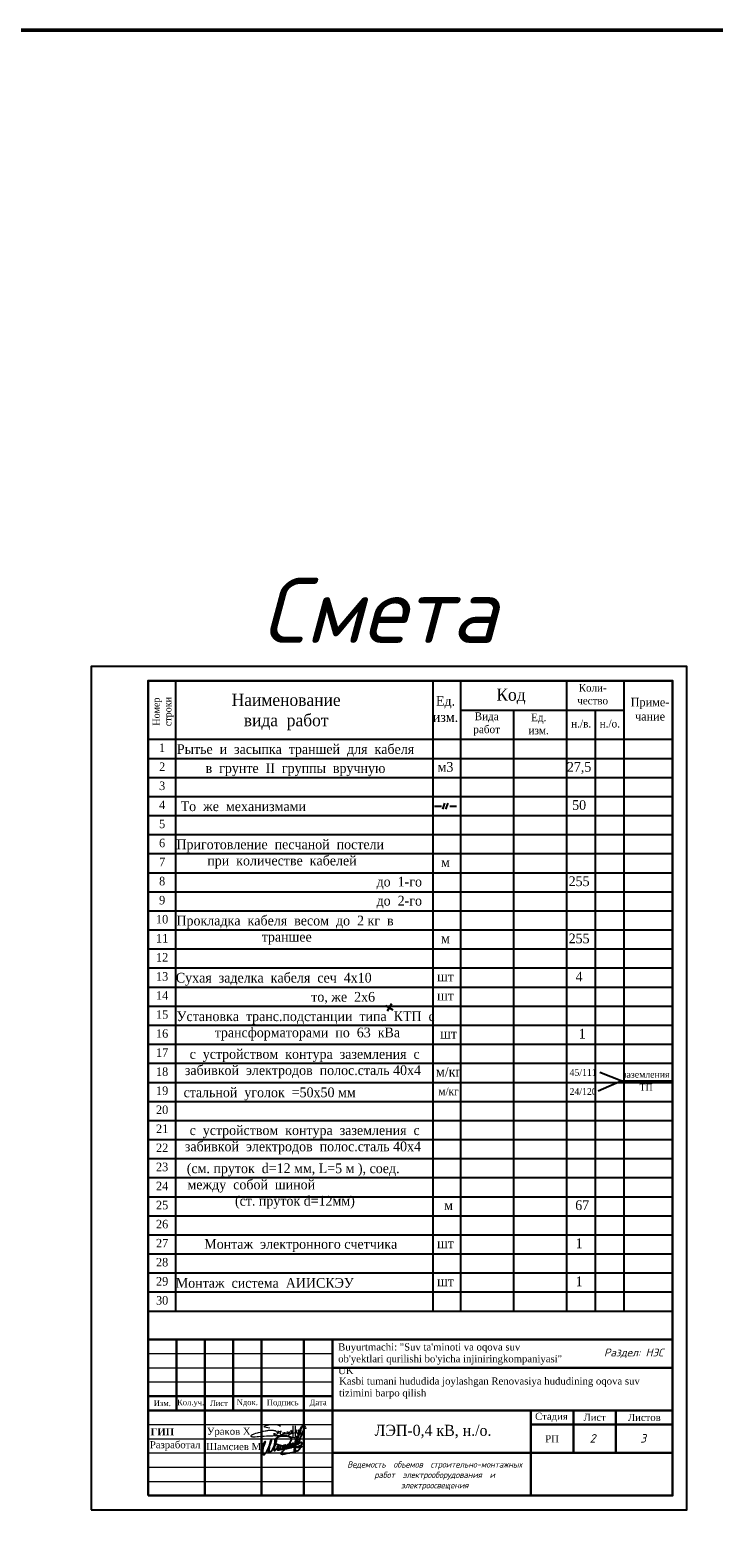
# Model space of a CAD drawing. Header units: metres. Extents: x 703615 to 712205, y 4306166 to 4311183.
# Tile 118 of 256: x 711595 to 711836, y 4306625 to 4307156. Entities that reach past the tile are written whole.
import ezdxf

# ---------------------------------------------------------------- set-up
doc = ezdxf.new("R2010")
doc.units = ezdxf.units.M
doc.header["$LTSCALE"] = 0.5
for name, color, linetype in [('(001) Сетка', 92, 'Continuous'), ('RAMA', 47, 'Continuous'), ('Таблицы', 7, 'Continuous'), ('Титульный лист', 7, 'Continuous')]:
    doc.layers.add(name, color=color, linetype=linetype)
for name, color, linetype, lineweight in [('Графа', 7, 'Continuous', 30), ('Графа 20', 7, 'Continuous', 20), ('ПЛАН', 250, 'Continuous', 30), ('Слой размерная', 7, 'Continuous', 13), ('Формат', 7, 'Continuous', 25)]:
    doc.layers.add(name, color=color, linetype=linetype, lineweight=lineweight)
doc.styles.add('2MM', font='spds.shx', dxfattribs={"width": 0.95})
doc.styles.add('Arial UPS', font='times.ttf', dxfattribs={"height": 2.5})
doc.styles.add('ISO', font='isocpeui.ttf')
doc.styles.add('ISOCPEUR текстовый', font='isocpeur.ttf', dxfattribs={"width": 0.8, "oblique": 15})
doc.styles.get("Standard").update_dxf_attribs({"font": 'times.ttf'})
doc.styles.add('Style-RUSSIAN_1251 I 0.32289', font='isocpeui.ttf')
doc.styles.add('Times new roman', font='timesbd.ttf', dxfattribs={"height": 3})
doc.styles.add('X_ISO', font='isocpeui.ttf')

# ---------------------------------------------------------------- blocks, each defined once
blk = doc.blocks.new('Setka')
at = {"layer": '(001) Сетка'}
for p, q in [((-1.5, 0), (1.5, 0)), ((0, 1.5), (0, -1.5))]:
    blk.add_line(p, q, dxfattribs=at)
blk = doc.blocks.new('A$C194E077B')
at = {"color": 5, "lineweight": 20}
for points in [[(42, -99), (83, -76), (96, -68), (110, -53), (122, -42), (131, -27), (137, -5), (137, 22), (125, 42), (110, 57), (100, 67), (80, 78), (58, 91), (13, 103), (-19, 112), (-87, 112), (-127, 112), (-231, 105), (-249, 100), (-271, 100), (-317, 88), (-348, 80), (-409, 70), (-436, 66), (-497, 49), (-543, 37), (-617, 24), (-665, 5), (-728, -12), (-787, -37), (-841, -58), (-859, -64), (-880, -77), (-894, -91), (-904, -101), (-904, -112), (-894, -123), (-871, -130), (-840, -134), (-808, -134), (-760, -134), (-737, -134), (-654, -127), (-612, -124), (-491, -116), (-389, -109), (-287, -102), (-158, -97), (-39, -97), (85, -89), (174, -89), (222, -82), (269, -75), (318, -67), (369, -63), (369, -63)], [(-162, 200), (-240, 221), (-364, 241), (-364, 276), (-310, 307), (-248, 324), (-145, 351), (-37, 351), (76, 351), (195, 319), (266, 278)], [(0, 0), (0, -92)], [(41, 2), (41, -98)], [(203, -24), (196, 1), (191, 21), (185, 44), (185, 65), (176, 81), (169, 93), (189, 73), (200, 70), (220, 70), (242, 70), (259, 75), (272, 78), (279, 90), (279, 70), (274, 51), (262, 26), (252, 0), (252, -16), (261, -33), (282, -45), (303, -50), (329, -43), (347, -33), (361, -19), (368, -6), (371, 33), (368, -6), (372, -22), (382, -27), (392, -33), (406, -29), (418, -26), (433, -12), (438, -3), (438, 39), (438, -3), (453, -18), (464, -25), (477, -25), (504, -20), (521, -3), (528, 9), (524, 23), (522, 41), (522, 48), (526, 55), (535, 63), (549, 63), (569, 49), (579, 25), (585, 1), (580, -18), (565, -26), (549, -26), (531, -8), (528, 9)], [(835, 300), (835, -171), (799, -177), (729, -165), (620, -121), (593, -75), (602, -42), (665, -20), (730, 7), (798, 17), (885, 36), (885, 36), (905, 45)], [(593, 2), (615, 20), (621, 30), (635, 45), (637, 70), (635, 45), (635, 19), (646, 1), (664, -10), (680, -10), (701, 0), (705, 13), (705, 35), (699, 66), (686, 94), (680, 122)], [(682, 123), (691, 107), (705, 87), (717, 87)], [(748, 299), (746, -138)], [(898, 116), (898, 60), (906, 31), (917, -11)], [(910, 55), (903, 116)], [(952, -13), (967, 14), (978, 53), (978, 112), (973, 131)], [(962, 114), (967, 97), (978, 53), (987, 20), (1013, 5), (1032, 10), (1061, 39), (1076, 96), (1076, 123), (1074, 180)], [(1064, 182), (1056, 151), (1045, 113), (1045, 80), (1055, 46), (1070, 20), (1088, 9), (1109, 9), (1132, 31), (1138, 57), (1138, 93)]]:
    blk.add_lwpolyline(points, dxfattribs=at)
for centre, radius, start, end in [((681, 122), 1.13, 41.39997, 190.58974), ((901, 116), 2.8, 15.30984, 164.56011), ((899, 54), 10.7, 301.20706, 10.14963), ((979, 116), 16.6, 111.912, 188.61507), ((1068, 178), 5.72, 18.18012, 138.99147), ((935, -4), 19.1, 202.86254, 330.92742)]:
    blk.add_arc(centre, radius, start, end, dxfattribs=at)
blk = doc.blocks.new('подпись')
at = {"color": 5, "lineweight": 25, "ltscale": 100}
for points in [[(0, 0), (-197, 126), (-197, 309), (-123, 591), (567, 1632), (953, 2109), (1273, 2414), (1527, 2589), (1215, 1792), (928, 1029), (653, 301), (452, -351), (337, -1266), (279, -1948), (312, -2490), (402, -2825), (550, -3092), (838, -3149), (1109, -3069), (1379, -2844), (1823, -2349), (2373, -1422), (2702, -820), (3274, 231), (3712, 1254), (3950, 2044), (4122, 2646), (4211, 2957), (4211, 3165), (4040, 3165), (3851, 2974), (3638, 2341), (3506, 1674), (3350, 976), (3274, 231), (3120, -1415), (3120, -1857), (3317, -2036), (3605, -2048), (3851, -1891), (4171, -1590), (4828, -736), (5198, -126), (5526, 553), (5978, 1354), (6150, 1952), (6273, 2417), (6429, 2974), (6479, 3340), (6421, 3531), (6214, 3468), (6044, 3207), (5855, 2707), (5740, 2219), (5543, 1396), (5452, 721), (5411, -824), (5461, -1293), (5617, -1293), (5822, -1224), (5929, -1113), (6273, -759), (6627, -458), (6988, -4), (7045, 320), (6939, 431), (6799, 332), (6709, 53), (6700, -324), (6717, -835), (6955, -991), (7218, -1090), (7530, -1056), (7694, -915), (7834, -793), (8039, -515), (8113, -294), (8146, 53), (8129, 576), (7965, 831), (7710, 907), (7407, 862), (7218, 698), (7054, 351), (7012, -4), (7054, -324), (7210, -671), (7456, -747), (7694, -660), (7883, -515), (8055, -370), (8146, -202), (8211, -4), (8129, 65), (7973, -160), (7990, -469), (8055, -770), (8417, -824), (8712, -759), (8967, -637), (9230, -458), (9509, -225), (9780, -15), (9977, 286), (10034, 629), (9977, 831), (9706, 907), (9468, 785), (9279, 553), (9098, 198), (9041, -149), (9090, -435), (9369, -602), (9706, -648), (9911, -480), (10174, -225), (10420, 42), (10510, 297), (10584, 698), (10568, 919), (10420, 1029), (10207, 976), (10010, 698), (9886, 419), (9854, 19), (9886, -271), (10108, -435), (10412, -458), (10855, -458), (11085, -347), (11274, -149), (11545, 88), (11791, 343), (11865, 530), (11800, 896), (11520, 1098), (11241, 1098), (11052, 907), (10962, 553), (11020, 187), (11274, -191), (11611, -271), (12013, -206), (12284, -46), (12596, 210), (12842, 507), (13056, 896), (13064, 1239), (12933, 1437), (12686, 1510), (12407, 1510), (12169, 1251), (12046, 946), (12071, 358), (12292, 92), (12686, -76), (13105, -8), (13524, 259), (13779, 480), (13959, 751), (13992, 1163), (14008, 1575), (13828, 1742), (13549, 1720), (13302, 1476), (13261, 1174), (13327, 717), (13639, 595), (14017, 648), (14362, 782), (14731, 961), (15125, 1228), (15511, 1540), (15955, 2143), (16685, 3313), (17038, 4339), (17548, 5552), (17580, 6032), (17392, 6143), (17194, 6143), (16833, 5990), (16193, 5479), (15462, 4778), (15068, 4042), (14772, 3424), (14616, 2547), (14575, 1575), (14534, -259), (14624, -1304), (14608, -1571), (14509, -1796), (14378, -1750), (14378, -1449), (14821, 583), (15035, 1498), (15240, 2360), (16053, 5014), (16858, 7447), (17203, 8388), (17548, 9017), (17942, 9475), (18172, 9647), (18574, 9475), (18829, 9334), (19058, 8846), (19149, 8160)], [(14813, -2173), (13228, -2295), (12276, -2455), (10970, -2715), (9780, -2959), (9016, -3058), (8614, -2879), (8515, -2555), (8819, -2032), (9180, -1590), (9599, -1129), (10954, 61), (11537, 782), (12276, 1910), (12785, 2795), (12982, 3378), (13007, 3779), (12842, 4164), (12440, 4484), (11980, 4724), (11052, 4945), (9525, 5029), (7850, 4785), (6725, 4362), (5978, 3759), (5699, 3115), (5715, 2555), (5855, 2131), (6339, 1670), (6963, 1285), (8031, 946), (9985, 480), (11405, 252), (12851, 210), (14312, 153), (14780, 175)], [(14756, 172), (16102, 122), (16866, 194), (17342, 294), (17531, 404), (17416, 522), (16973, 572), (16603, 553), (16119, 435), (15404, 153), (14945, -65), (14608, -267), (14370, -477), (14238, -785), (14206, -1216), (14353, -1502), (14977, -1605), (15593, -1453), (16004, -1266), (16423, -927), (16726, -557), (16907, -175), (17104, 362), (17285, 824), (17531, 1521), (17638, 2009), (17498, 2238), (17104, 2219), (16464, 1842), (15823, 1502), (15437, 1373), (15347, 1350), (15306, 1350)]]:
    blk.add_lwpolyline(points, dxfattribs=at)

msp = doc.modelspace()

# ---------------------------------------------------------------- linework, layer by layer
at = {"lineweight": 25}
for p, q in [((711646.3, 4306927.04, 321.54), (711646.3, 4306705.04, 321.54)), ((711737.06, 4306927.04, 321.54), (711737.06, 4306705.04, 321.54)), ((711746.77, 4306927.04, 321.54), (711746.77, 4306705.04, 321.54)), ((711784.18, 4306927.04, 321.54), (711784.18, 4306705.04, 321.54)), ((711784.18, 4306927.04, 321.54), (711821.6, 4306927.04, 321.54)), ((711804.41, 4306927.04, 321.54), (711804.41, 4306705.04, 321.54)), ((711746.77, 4306916.74, 321.54), (711804.41, 4306916.74, 321.54)), ((711765.47, 4306916.74, 321.54), (711765.47, 4306705.04, 321.54)), ((711784.18, 4306916.74, 321.54), (711804.41, 4306916.74, 321.54)), ((711794.3, 4306916.74, 321.54), (711794.3, 4306705.04, 321.54)), ((711636.6, 4306906.44, 321.54), (711821.6, 4306906.44, 321.54)), ((711636.6, 4306899.72, 321.54), (711821.6, 4306899.72, 321.54)), ((711636.6, 4306896.44, 321.54), (711636.6, 4306889.72, 321.54)), ((711636.6, 4306893.01, 321.54), (711821.6, 4306893.01, 321.54)), ((711636.6, 4306886.3, 321.54), (711821.6, 4306886.3, 321.54)), ((711636.6, 4306879.58, 321.54), (711821.6, 4306879.58, 321.54)), ((711737.67, 4306882.94, 321.54), (711740.05, 4306882.94, 321.54)), ((711741.18, 4306883.92, 321.54), (711740.39, 4306881.81, 321.54)), ((711742.31, 4306883.92, 321.54), (711741.52, 4306881.81, 321.54)), ((711743.03, 4306882.94, 321.54), (711745.41, 4306882.94, 321.54)), ((711636.6, 4306872.87, 321.54), (711821.6, 4306872.87, 321.54)), ((711636.6, 4306866.16, 321.54), (711821.6, 4306866.16, 321.54)), ((711636.6, 4306859.45, 321.54), (711821.6, 4306859.45, 321.54)), ((711636.6, 4306852.73, 321.54), (711821.6, 4306852.73, 321.54)), ((711636.6, 4306846.02, 321.54), (711821.6, 4306846.02, 321.54)), ((711636.6, 4306839.31, 321.54), (711821.6, 4306839.31, 321.54)), ((711636.6, 4306832.59, 321.54), (711821.6, 4306832.59, 321.54)), ((711636.6, 4306825.88, 321.54), (711821.6, 4306825.88, 321.54)), ((711636.6, 4306819.17, 321.54), (711821.6, 4306819.17, 321.54)), ((711636.6, 4306812.45, 321.54), (711821.6, 4306812.45, 321.54)), ((711636.6, 4306805.74, 321.54), (711821.6, 4306805.74, 321.54)), ((711636.6, 4306799.03, 321.54), (711821.6, 4306799.03, 321.54)), ((711636.6, 4306792.32, 321.54), (711821.6, 4306792.32, 321.54)), ((711795.87, 4306789.21, 321.54), (711803.66, 4306786.15, 321.54)), ((711636.6, 4306785.6, 321.54), (711821.6, 4306785.6, 321.54)), ((711803.66, 4306786.15, 321.54), (711795.39, 4306782.44, 321.54)), ((711803.66, 4306786.15, 321.54), (711821.25, 4306786.15, 321.54)), ((711636.6, 4306778.89, 321.54), (711821.6, 4306778.89, 321.54)), ((711636.6, 4306772.18, 321.54), (711821.6, 4306772.18, 321.54)), ((711636.6, 4306765.46, 321.54), (711821.6, 4306765.46, 321.54)), ((711636.6, 4306758.75, 321.54), (711821.6, 4306758.75, 321.54)), ((711636.6, 4306752.04, 321.54), (711821.6, 4306752.04, 321.54)), ((711636.6, 4306745.32, 321.54), (711821.6, 4306745.32, 321.54)), ((711636.6, 4306738.61, 321.54), (711821.6, 4306738.61, 321.54)), ((711636.6, 4306731.9, 321.54), (711821.6, 4306731.9, 321.54)), ((711636.6, 4306725.19, 321.54), (711821.6, 4306725.19, 321.54)), ((711636.6, 4306718.47, 321.54), (711821.6, 4306718.47, 321.54)), ((711636.6, 4306711.76, 321.54), (711821.6, 4306711.76, 321.54)), ((711636.6, 4306705.04, 321.54), (711821.6, 4306705.04, 321.54))]:
    msp.add_line(p, q, dxfattribs=at)
at = {"color": 0, "linetype": 'ByBlock', "lineweight": 50}
msp.add_lwpolyline([(703614.91, 4307156.26), (712204.71, 4307156.26), (712204.71, 4306165.84), (703614.91, 4306165.84)], close=True, dxfattribs=at)
at = {"linetype": 'Continuous', "lineweight": 25, "ltscale": 100, "elevation": 321.54}
msp.add_lwpolyline([(711616.6, 4306635.04), (711826.6, 4306635.04), (711826.6, 4306932.04), (711616.6, 4306932.04), (711616.6, 4306635.04)], dxfattribs=at)
at = {"linetype": 'Continuous', "lineweight": 30, "ltscale": 100, "elevation": 321.54}
msp.add_lwpolyline([(711636.6, 4306640.04), (711821.6, 4306640.04), (711821.6, 4306927.04), (711636.6, 4306927.04), (711636.6, 4306640.04)], dxfattribs=at)
at = {"layer": 'Графа'}
for p, q in [((711636.6, 4306695.04, 321.54), (711821.6, 4306695.04, 321.54)), ((711636.6, 4306695.04, 321.54), (711636.6, 4306640.04, 321.54)), ((711646.6, 4306695.04, 321.54), (711646.6, 4306670.04, 321.54)), ((711656.6, 4306695.04, 321.54), (711656.6, 4306640.04, 321.54)), ((711666.6, 4306695.04, 321.54), (711666.6, 4306670.04, 321.54)), ((711676.6, 4306695.04, 321.54), (711676.6, 4306640.04, 321.54)), ((711691.6, 4306695.04, 321.54), (711691.6, 4306640.04, 321.54)), ((711701.6, 4306695.04, 321.54), (711701.6, 4306640.04, 321.54)), ((711821.6, 4306695.04, 321.54), (711821.6, 4306640.04, 321.54)), ((711701.6, 4306685.04, 321.54), (711821.6, 4306685.04, 321.54)), ((711636.6, 4306675.04, 321.54), (711701.6, 4306675.04, 321.54)), ((711636.6, 4306670.04, 321.54), (711821.6, 4306670.04, 321.54)), ((711771.6, 4306670.04, 321.54), (711771.6, 4306640.04, 321.54)), ((711786.6, 4306670.04, 321.54), (711786.6, 4306655.04, 321.54)), ((711801.6, 4306670.04, 321.54), (711801.6, 4306655.04, 321.54)), ((711771.6, 4306665.04, 321.54), (711821.6, 4306665.04, 321.54)), ((711701.6, 4306655.04, 321.54), (711821.6, 4306655.04, 321.54)), ((711636.6, 4306640.04, 321.54), (711821.6, 4306640.04, 321.54))]:
    msp.add_line(p, q, dxfattribs=at)
at = {"layer": 'Графа 20'}
for p, q in [((711636.6, 4306690.04, 321.54), (711701.6, 4306690.04, 321.54)), ((711636.6, 4306685.04, 321.54), (711701.6, 4306685.04, 321.54)), ((711636.6, 4306680.04, 321.54), (711701.6, 4306680.04, 321.54)), ((711636.6, 4306665.04, 321.54), (711701.6, 4306665.04, 321.54)), ((711636.6, 4306660.04, 321.54), (711701.6, 4306660.04, 321.54)), ((711636.6, 4306655.04, 321.54), (711701.6, 4306655.04, 321.54)), ((711636.6, 4306650.04, 321.54), (711701.6, 4306650.04, 321.54)), ((711636.6, 4306645.04, 321.54), (711701.6, 4306645.04, 321.54))]:
    msp.add_line(p, q, dxfattribs=at)

# ---------------------------------------------------------------- block references
at = {"layer": '(001) Сетка', "rotation": 330.1396882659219}
msp.add_blockref('Setka', (711721.68, 4306811.94, 321.54), dxfattribs=at)
at = {"color": 7, "lineweight": 30, "xscale": 0.008941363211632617, "yscale": 0.008941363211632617, "zscale": 0.008941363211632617}
msp.add_blockref('A$C194E077B', (711680.98, 4306661.97, 321.54), dxfattribs=at)
at = {"color": 0, "linetype": 'ByBlock', "lineweight": 25, "xscale": 0.0008018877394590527, "yscale": 0.0008018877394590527, "zscale": 0.0008018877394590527}
msp.add_blockref('подпись', (711676.74, 4306656.97, 321.54), dxfattribs=at)

# ---------------------------------------------------------------- texts
at = {"linetype": 'ByBlock', "lineweight": 50, "style": 'Style-RUSSIAN_1251 I 0.32289'}
for s, p in [('2', (711792.34, 4306658.68, 321.54)), ('3', (711810.13, 4306658.68, 321.54)), ('3', (711810.13, 4306658.68, 321.54))]:
    msp.add_text(s, height=3, dxfattribs=at).set_placement(p)
at = {"layer": 'RAMA', "attachment_point": 2}
for s, insert, char_height, width, style in [('{\\C0;Смета}', (711718.13, 4306963.36, 321.54), 22.95, 706.2764, 'ISO'), ('{\\fTimes New Roman|b0|i0|c204|p18;\\H0.88x;\\C0;Наименование  \\Pвида  работ}', (711685.31, 4306922.48, 321.54), 4.875, 100.5784, '2MM'), ('{\\fTimes New Roman|b0|i0|c204|p18;\\H0.88x;\\C0;Ед.  \\Pизм.}', (711741.5, 4306921.72, 321.54), 3.9, 80.4627, '2MM'), ('{\\fTimes New Roman|b0|i0|c204|p18;\\H0.88x;\\C0;Код}', (711764.59, 4306924.32, 321.54), 4.875, 100.5784, '2MM'), ('{\\fTimes New Roman|b0|i0|c204|p18;\\C0;Коли-\\Pчество}', (711793.39, 4306925.94, 321.54), 2.7, 90.5206, '2MM'), ('{\\fTimes New Roman|b0|i0|c204|p18;\\H0.88x;\\C0;Вида \\Pработ}', (711756.02, 4306915.92, 321.54), 3.12, 64.3702, '2MM'), ('{\\fTimes New Roman|b0|i0|c204|p18;\\C0;Приме-\\Pчание}', (711813.62, 4306921.05, 321.54), 3, 100.5784, '2MM'), ('{\\fTimes New Roman|b0|i0|c204|p18;\\H0.88x;\\C0;Ед.  \\Pизм.}', (711774.35, 4306915.53, 321.54), 3.12, 64.3702, '2MM'), ('{\\fTimes New Roman|b0|i0|c204|p18;\\H0.88x;\\C0;н./в.}', (711789.34, 4306913.34, 321.54), 3.12, 64.3702, '2MM'), ('{\\fTimes New Roman|b0|i0|c204|p18;\\H0.88x;\\C0;н./о.}', (711799.45, 4306913.34, 321.54), 3.12, 64.3702, '2MM'), ('{\\fTimes New Roman|b0|i0|c204|p18;\\H0.88x;\\C0;1}', (711641.58, 4306904.99, 321.54), 3.4125, 70.4049, '2MM'), ('{\\fTimes New Roman|b0|i0|c204|p18;\\H0.88x;\\C0;Рытье  и  засыпка  траншей  для  кабеля}', (711688.61, 4306904.72, 321.54), 3.9, 88.0979, '2MM'), ('{\\fTimes New Roman|b0|i0|c204|p18;\\H0.88x;\\C0;2}', (711641.58, 4306898.28, 321.54), 3.4125, 70.4049, '2MM'), ('{\\fTimes New Roman|b0|i0|c204|p18;\\H0.88x;\\C0;в  грунте  II  группы  вручную}', (711688.61, 4306898.01, 321.54), 3.9, 80.4627, '2MM'), ('{\\fTimes New Roman|b0|i0|c204|p18;\\H0.88x;\\C0;м3}', (711741.5, 4306898.44, 321.54), 3.9, 80.4627, '2MM'), ('{\\fTimes New Roman|b0|i0|c204|p18;\\H0.88x;\\C0;27,5}', (711788.62, 4306898.44, 321.54), 3.9, 15.4238, '2MM'), ('{\\fTimes New Roman|b0|i0|c204|p18;\\H0.88x;\\C0;3}', (711641.58, 4306891.56, 321.54), 3.4125, 70.4049, '2MM'), ('{\\fTimes New Roman|b0|i0|c204|p18;\\H0.88x;\\C0;4}', (711641.58, 4306884.85, 321.54), 3.4125, 70.4049, '2MM'), ('{\\fTimes New Roman|b0|i0|c204|p18;\\H0.88x;\\C0;То  же  механизмами}', (711670.2, 4306884.58, 321.54), 3.9, 80.4627, '2MM'), ('{\\fTimes New Roman|b0|i0|c204|p18;\\H0.88x;\\C0;50}', (711788.62, 4306885.01, 321.54), 3.9, 15.4238, '2MM'), ('{\\fTimes New Roman|b0|i0|c204|p18;\\H0.88x;\\C0;5}', (711641.58, 4306878.14, 321.54), 3.4125, 70.4049, '2MM'), ('{\\fTimes New Roman|b0|i0|c204|p18;\\H0.88x;\\C0;6}', (711641.58, 4306871.42, 321.54), 3.4125, 70.4049, '2MM'), ('{\\fTimes New Roman|b0|i0|c204|p18;\\H0.88x;\\C0;Приготовление  песчаной  постели  при  количестве  кабелей}', (711683.84, 4306871.16, 321.54), 3.9, 80.4627, '2MM'), ('{\\fTimes New Roman|b0|i0|c204|p18;\\H0.88x;\\C0;7}', (711641.58, 4306864.71, 321.54), 3.4125, 70.4049, '2MM'), ('{\\fTimes New Roman|b0|i0|c204|p18;\\H0.88x;\\C0;м}', (711741.5, 4306864.87, 321.54), 3.9, 80.4627, '2MM'), ('{\\fTimes New Roman|b0|i0|c204|p18;\\H0.88x;\\C0;8}', (711641.58, 4306858, 321.54), 3.4125, 70.4049, '2MM'), ('{\\fTimes New Roman|b0|i0|c204|p18;\\H0.88x;\\C0;до  1-го}', (711725.2, 4306858.02, 321.54), 3.9, 80.4627, '2MM'), ('{\\fTimes New Roman|b0|i0|c204|p18;\\H0.88x;\\C0;255}', (711788.62, 4306858.16, 321.54), 3.9, 80.4627, '2MM'), ('{\\fTimes New Roman|b0|i0|c204|p18;\\H0.88x;\\C0;9}', (711641.58, 4306851.28, 321.54), 3.4125, 70.4049, '2MM'), ('{\\fTimes New Roman|b0|i0|c204|p18;\\H0.88x;\\C0;до  2-го}', (711725.2, 4306851.31, 321.54), 3.9, 80.4627, '2MM'), ('{\\fTimes New Roman|b0|i0|c204|p18;\\H0.88x;\\C0;10}', (711641.58, 4306844.57, 321.54), 3.4125, 70.4049, '2MM'), ('{\\fTimes New Roman|b0|i0|c204|p18;\\H0.88x;\\C0;Прокладка  кабеля  весом  до  2 кг  в  траншее}', (711685.53, 4306844.31, 321.54), 3.9, 80.4627, '2MM'), ('{\\fTimes New Roman|b0|i0|c204|p18;\\H0.88x;\\C0;11}', (711641.58, 4306837.86, 321.54), 3.4125, 70.4049, '2MM'), ('{\\fTimes New Roman|b0|i0|c204|p18;\\H0.88x;\\C0;м}', (711741.5, 4306838.02, 321.54), 3.9, 80.4627, '2MM'), ('{\\fTimes New Roman|b0|i0|c204|p18;\\H0.88x;\\C0;255}', (711788.62, 4306838.02, 321.54), 3.9, 80.4627, '2MM'), ('{\\fTimes New Roman|b0|i0|c204|p18;\\H0.88x;\\C0;12}', (711641.58, 4306831.15, 321.54), 3.4125, 70.4049, '2MM'), ('{\\fTimes New Roman|b0|i0|c204|p18;\\H0.88x;\\C0;13}', (711641.58, 4306824.43, 321.54), 3.4125, 70.4049, '2MM'), ('{\\fTimes New Roman|b0|i0|c204|p18;\\H0.88x;\\C0;Сухая  заделка  кабеля  сеч  4х10}', (711680.94, 4306824.17, 321.54), 3.9, 80.4627, '2MM'), ('{\\fTimes New Roman|b0|i0|c204|p18;\\H0.88x;\\C0;шт}', (711741.5, 4306824.59, 321.54), 3.9, 80.4627, '2MM'), ('{\\fTimes New Roman|b0|i0|c204|p18;\\H0.88x;\\C0;4}', (711788.62, 4306824.59, 321.54), 3.9, 80.4627, '2MM'), ('{\\fTimes New Roman|b0|i0|c204|p18;\\H0.88x;\\C0;14}', (711641.58, 4306817.72, 321.54), 3.4125, 70.4049, '2MM'), ('{\\fTimes New Roman|b0|i0|c204|p18;\\H0.88x;\\C0;то, же  2х6}', (711705.41, 4306817.45, 321.54), 3.9, 31.7832, '2MM'), ('{\\fTimes New Roman|b0|i0|c204|p18;\\H0.88x;\\C0;шт}', (711741.5, 4306817.88, 321.54), 3.9, 80.4627, '2MM'), ('{\\fTimes New Roman|b0|i0|c204|p18;\\H0.88x;\\C0;15}', (711641.58, 4306811.01, 321.54), 3.4125, 70.4049, '2MM'), ('{\\fTimes New Roman|b0|i0|c204|p18;\\H0.88x;\\C0;Установка  транс.подстанции  типа  КТП  с  трансформаторами  по  63  кВа}', (711692.81, 4306810.6, 321.54), 3.9, 94.4916, '2MM'), ('{\\fTimes New Roman|b0|i0|c204|p18;\\H0.88x;\\C0;16}', (711641.58, 4306804.29, 321.54), 3.4125, 70.4049, '2MM'), ('{\\fTimes New Roman|b0|i0|c204|p18;\\H0.88x;\\C0;1}', (711789.71, 4306804.46, 321.54), 3.9, 80.4627, '2MM'), ('{\\fTimes New Roman|b0|i0|c204|p18;\\H0.88x;\\C0;шт}', (711742.59, 4306804.46, 321.54), 3.9, 80.4627, '2MM'), ('{\\fTimes New Roman|b0|i0|c204|p18;\\H0.88x;\\C0;17}', (711641.58, 4306797.58, 321.54), 3.4125, 70.4049, '2MM'), ('{\\fTimes New Roman|b0|i0|c204|p18;\\H0.88x;\\C0;  с  устройством  контура  заземления  с  забивкой  электродов  полос.сталь 40х4\\P  }', (711691.23, 4306797.31, 321.54), 3.9, 90.4934, '2MM'), ('{\\fTimes New Roman|b0|i0|c204|p18;\\H0.88x;\\C0;18}', (711641.58, 4306790.87, 321.54), 3.4125, 70.4049, '2MM'), ('{\\fTimes New Roman|b0|i0|c204|p18;\\H0.88x;\\C0;м/кг}', (711742.59, 4306791.03, 321.54), 3.9, 80.4627, '2MM'), ('{\\fTimes New Roman|b0|i0|c204|p18;\\H0.88x;\\C0;45/111}', (711790.03, 4306790.29, 321.54), 2.73, 56.3239, '2MM'), ('{\\fTimes New Roman|b0|i0|c204|p18;\\H0.88x;\\C0;заземления}', (711812.23, 4306789.59, 321.54), 2.73, 56.3239, '2MM'), ('{\\fTimes New Roman|b0|i0|c204|p18;\\H0.88x;\\C0;19}', (711641.58, 4306784.15, 321.54), 3.4125, 70.4049, '2MM'), ('{\\fTimes New Roman|b0|i0|c204|p18;\\H0.88x;\\C0;стальной  уголок  =50х50 мм}', (711679.49, 4306783.79, 321.54), 3.9, 80.4627, '2MM'), ('{\\fTimes New Roman|b0|i0|c204|p18;\\H0.88x;\\C0;м/кг}', (711742.57, 4306783.81, 321.54), 3.12, 64.3702, '2MM'), ('{\\fTimes New Roman|b0|i0|c204|p18;\\H0.88x;\\C0;24/120}', (711790.03, 4306783.57, 321.54), 2.73, 56.3239, '2MM'), ('{\\fTimes New Roman|b0|i0|c204|p18;\\H0.88x;\\C0;ТП}', (711812.23, 4306785.09, 321.54), 2.73, 56.3239, '2MM'), ('{\\fTimes New Roman|b0|i0|c204|p18;\\H0.88x;\\C0;20}', (711641.58, 4306777.44, 321.54), 3.4125, 70.4049, '2MM'), ('{\\fTimes New Roman|b0|i0|c204|p18;\\H0.88x;\\C0;21}', (711641.58, 4306770.73, 321.54), 3.4125, 70.4049, '2MM'), ('{\\fTimes New Roman|b0|i0|c204|p18;\\H0.88x;\\C0;  с  устройством  контура  заземления  с  забивкой  электродов  полос.сталь 40х4\\P  }', (711691.23, 4306770.46, 321.54), 3.9, 90.4934, '2MM'), ('{\\fTimes New Roman|b0|i0|c204|p18;\\H0.88x;\\C0;22}', (711641.58, 4306764.02, 321.54), 3.4125, 70.4049, '2MM'), ('{\\fTimes New Roman|b0|i0|c204|p18;\\H0.88x;\\C0;23}', (711641.58, 4306757.3, 321.54), 3.4125, 70.4049, '2MM'), ('{\\fTimes New Roman|b0|i0|c204|p18;\\H0.88x;\\C0;(см. пруток  d=12 мм, L=5 м ), соед.  между  собой  шиной                          (ст. пруток d=12мм)}', (711688.4, 4306757.04, 321.54), 3.9, 80.4627, '2MM'), ('{\\fTimes New Roman|b0|i0|c204|p18;\\H0.88x;\\C0;24}', (711641.58, 4306750.59, 321.54), 3.4125, 70.4049, '2MM'), ('{\\fTimes New Roman|b0|i0|c204|p18;\\H0.88x;\\C0;25}', (711641.58, 4306743.88, 321.54), 3.4125, 70.4049, '2MM'), ('{\\fTimes New Roman|b0|i0|c204|p18;\\H0.88x;\\C0;м}', (711742.59, 4306744.04, 321.54), 3.9, 80.4627, '2MM'), ('{\\fTimes New Roman|b0|i0|c204|p18;\\H0.88x;\\C0;67}', (711789.71, 4306744.04, 321.54), 3.9, 80.4627, '2MM'), ('{\\fTimes New Roman|b0|i0|c204|p18;\\H0.88x;\\C0;26}', (711641.58, 4306737.16, 321.54), 3.4125, 70.4049, '2MM'), ('{\\fTimes New Roman|b0|i0|c204|p18;\\H0.88x;\\C0;27}', (711641.58, 4306730.45, 321.54), 3.4125, 70.4049, '2MM'), ('{\\fTimes New Roman|b0|i0|c204|p18;\\H0.88x;\\C0;Монтаж  электронного счетчика}', (711690.47, 4306730.38, 321.54), 3.9, 100.2474, '2MM'), ('{\\fTimes New Roman|b0|i0|c204|p18;\\H0.88x;\\C0;1}', (711788.62, 4306730.61, 321.54), 3.9, 80.4627, '2MM'), ('{\\fTimes New Roman|b0|i0|c204|p18;\\H0.88x;\\C0;шт}', (711741.5, 4306730.61, 321.54), 3.9, 80.4627, '2MM'), ('{\\fTimes New Roman|b0|i0|c204|p18;\\H0.88x;\\C0;28}', (711641.58, 4306723.74, 321.54), 3.4125, 70.4049, '2MM'), ('{\\fTimes New Roman|b0|i0|c204|p18;\\H0.88x;\\C0;29}', (711641.58, 4306717.02, 321.54), 3.4125, 70.4049, '2MM'), ('{\\fTimes New Roman|b0|i0|c204|p18;\\H0.88x;\\C0;Монтаж  система  АИИСКЭУ}', (711677.77, 4306716.66, 321.54), 3.9, 100.2474, '2MM'), ('{\\fTimes New Roman|b0|i0|c204|p18;\\H0.88x;\\C0;шт}', (711741.5, 4306717.19, 321.54), 3.9, 80.4627, '2MM'), ('{\\fTimes New Roman|b0|i0|c204|p18;\\H0.88x;\\C0;1}', (711788.62, 4306717.19, 321.54), 3.9, 80.4627, '2MM'), ('{\\fTimes New Roman|b0|i0|c204|p18;\\H0.88x;\\C0;30}', (711641.58, 4306710.31, 321.54), 3.4125, 70.4049, '2MM')]:
    msp.add_mtext(s, dxfattribs=dict(at, insert=insert, char_height=char_height, width=width, style=style))
at = {"layer": 'RAMA', "insert": (711638.26, 4306916.2, 321.54), "char_height": 2.808, "width": 57.9332, "attachment_point": 2, "rotation": 90, "style": '2MM'}
msp.add_mtext('{\\fTimes New Roman|b0|i0|c204|p18;\\H0.88x;\\C0;Номер\\Pстроки}', dxfattribs=at)
at = {"layer": 'ПЛАН', "color": 18, "lineweight": 9, "true_color": 0x000000, "insert": (711637.51, 4306663.76, 321.54), "char_height": 2.5, "width": 7.3567, "attachment_point": 1, "line_spacing_factor": 0.6, "style": 'Times new roman'}
msp.add_mtext('ГИП', dxfattribs=at)
at = {"layer": 'Слой размерная', "color": 7, "lineweight": 20, "attachment_point": 5}
for s, insert, char_height, width in [('{\\fTimes New Roman|b0|i0|c204|p18;Изм.}', (711641.64, 4306672.54, 321.54), 2, 10.0865), ('{\\fTimes New Roman|b0|i0|c204|p18;Кол.уч.}', (711651.64, 4306672.54, 321.54), 2, 9.9135), ('{\\fTimes New Roman|b0|i0|c204|p18;Лист}', (711661.6, 4306672.54, 321.54), 2, 10), ('{\\fTimes New Roman|b0|i0|c0|p18;N\\fTimes New Roman|b0|i0|c204|p18;док.}', (711671.6, 4306672.59, 321.54), 2, 10), ('{\\fTimes New Roman|b0|i0|c204|p18;Подпись}', (711684.1, 4306672.54, 321.54), 2, 15), ('{\\fTimes New Roman|b0|i0|c204|p18;Дата}', (711696.6, 4306672.54, 321.54), 2, 10), ('{\\fTimes New Roman|b0|i0|c204|p18;РП}', (711779.09, 4306660.04, 27.82), 2.5, 20)]:
    msp.add_mtext(s, dxfattribs=dict(at, insert=insert, char_height=char_height, width=width))
at = {"layer": 'Слой размерная', "color": 7, "linetype": 'Continuous', "lineweight": 20, "char_height": 2.5, "attachment_point": 5}
for s, insert, width in [('{\\fTimes New Roman|b0|i0|c204|p18;Стадия}', (711778.85, 4306667.59, 27.82), 20), ('{\\fTimes New Roman|b0|i0|c204|p18;Лист}', (711794.1, 4306667.59, 27.82), 15), ('{\\fTimes New Roman|b0|i0|c204|p18;Листов}', (711811.6, 4306667.54, 27.82), 20)]:
    msp.add_mtext(s, dxfattribs=dict(at, insert=insert, width=width))
at = {"layer": 'Таблицы', "lineweight": 25, "ltscale": 0.6, "insert": (711806.98, 4306690.2, 321.54), "char_height": 3.3258, "width": 45.4222, "attachment_point": 5}
msp.add_mtext('{\\fISOCPEUR|b1|i1|c204|p34;\\H0.8333x; \\fISOCPEUR|b0|i1|c204|p34;Раздел: НЭС}', dxfattribs=at)
at = {"layer": 'Таблицы', "ltscale": 0.6, "insert": (711737.11, 4306662.55, 321.54), "char_height": 3.9, "width": 68.985, "attachment_point": 5, "style": 'ISOCPEUR текстовый'}
msp.add_mtext('{\\fTimes New Roman|b0|i0|c204|p18;\\Q0;\\W0.95;\\C0;ЛЭП-0,4 кВ, н./о.}', dxfattribs=at)
at = {"layer": 'Таблицы', "lineweight": 25, "ltscale": 0.6, "insert": (711737.68, 4306647.02, 321.54), "char_height": 2.2, "width": 67.2372, "attachment_point": 5, "style": 'X_ISO'}
msp.add_mtext('{\\W0.95;\\C0;Ведемость  объемов  строительно-монтажных\\Pработ  электрооборудования  и  \\Pэлектроосвещения}', dxfattribs=at)
at = {"layer": 'Титульный лист', "linetype": 'Continuous', "ltscale": 1000, "char_height": 2.5, "attachment_point": 1, "style": 'Arial UPS'}
for s, insert, width in [('\\pxql;{\\C7;Buyurtmachi: "Suv ta\'minoti va oqova suv ob\'yektlari qurilishi bo\'yicha injiniringkompaniyasi" UK}', (711703.66, 4306693.64, 321.54), 80.0407), ('\\pxql;{\\H1.00436x;\\C7;Kasbi tumani hududida joylashgan Renovasiya hududining oqova suv\\Ptizimini barpo\\C256; qilish}', (711703.96, 4306681.65, 321.54), 134.0404)]:
    msp.add_mtext(s, dxfattribs=dict(at, insert=insert, width=width))
at = {"layer": 'Формат', "color": 7, "ltscale": 100, "char_height": 2.5, "width": 20, "attachment_point": 5}
for s, insert in [('Ураков Х', (711665.06, 4306662.27, 321.54)), ('Разработал', (711646.16, 4306657.55, 321.54)), ('Шамсиев М', (711666.8, 4306657.27, 321.54))]:
    msp.add_mtext(s, dxfattribs=dict(at, insert=insert))

doc.saveas('drawing.dxf')
